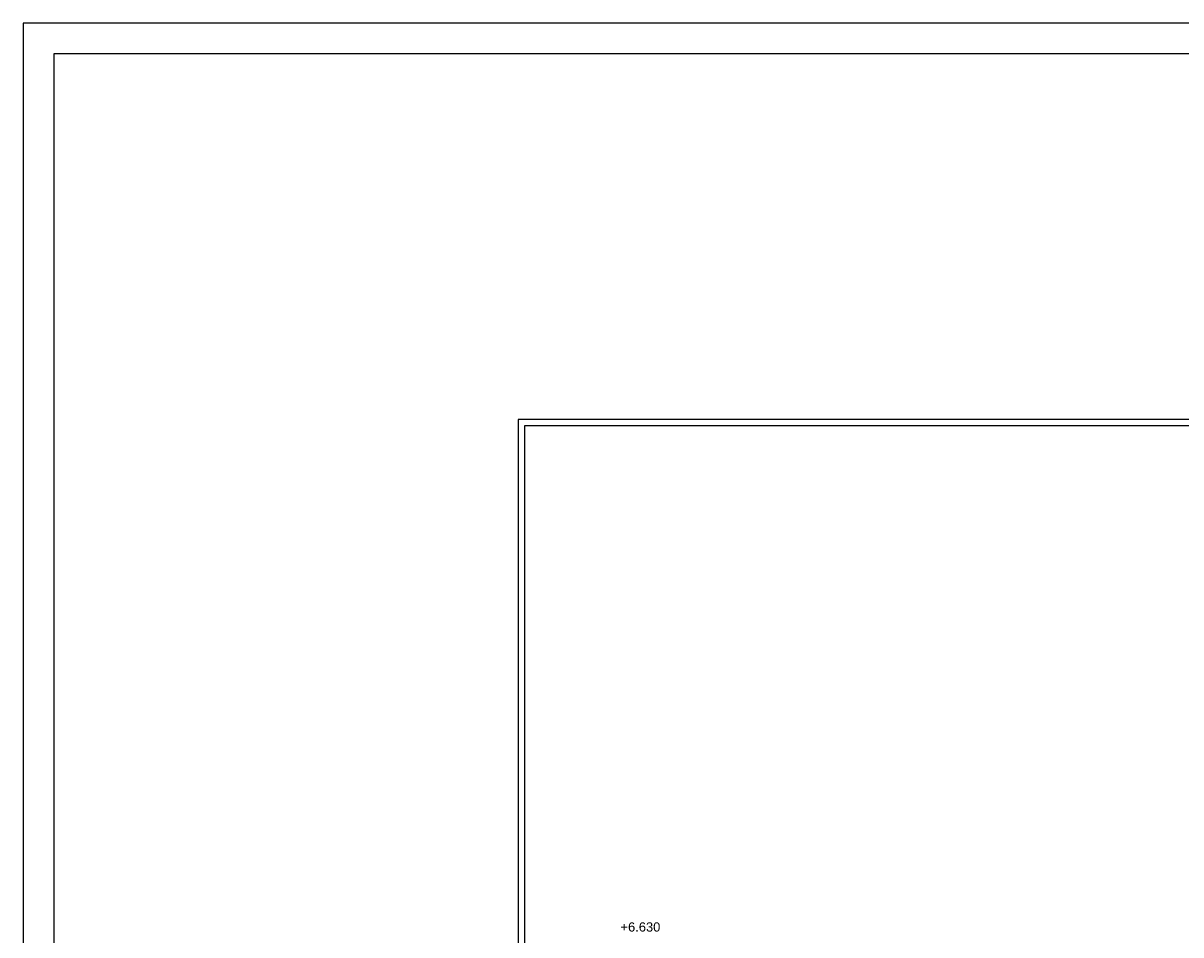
# Model space of a CAD drawing. Header units: metres. Extents: x 0 to 0.84, y 0 to 0.297.
# Tile 3 of 44: x 0 to 0.188, y 0.149 to 0.297. Entities that reach past the tile are written whole.
import ezdxf

# ---------------------------------------------------------------- set-up
doc = ezdxf.new("R2010")
doc.units = ezdxf.units.M
doc.layers.add('Maßlinie 1_100', color=7, linetype='Continuous', lineweight=25)
doc.layers.add('Standard', color=7, linetype='Continuous', lineweight=25)
doc.styles.add('ARIAL', font='ARIAL.TTF')

msp = doc.modelspace()

# ---------------------------------------------------------------- linework, layer by layer
at = {"layer": 'Standard', "color": 7, "linetype": 'Continuous', "lineweight": 25, "transparency": 33554687}
for points in [[(0, 0), (0.84, 0), (0.84, 0.297), (0, 0.297), (0, 0)], [(0.005, 0.005), (0.835, 0.005), (0.835, 0.292), (0.005, 0.292), (0.005, 0.005)]]:
    msp.add_lwpolyline(points, close=True, dxfattribs=at)
at = {"layer": 'Standard', "color": 254, "linetype": 'Continuous', "lineweight": 25, "true_color": 0xc4c4ff, "transparency": 33554687}
for points in [[(0.08044, 0.0286), (0.54834, 0.0286), (0.54834, 0.2326), (0.08044, 0.2326), (0.08044, 0.0286)], [(0.08144, 0.0296), (0.54734, 0.0296), (0.54734, 0.2316), (0.08144, 0.2316), (0.08144, 0.0296)]]:
    msp.add_lwpolyline(points, dxfattribs=at)

# ---------------------------------------------------------------- texts
at = {"layer": 'Maßlinie 1_100', "color": 7, "linetype": 'Continuous', "lineweight": 13, "transparency": 33554687, "insert": (0.09707, 0.14938), "char_height": 0.0015, "width": 0.0072133, "attachment_point": 7, "style": 'ARIAL'}
msp.add_mtext('\\W1.00;+6.630', dxfattribs=at)

doc.saveas('drawing.dxf')
